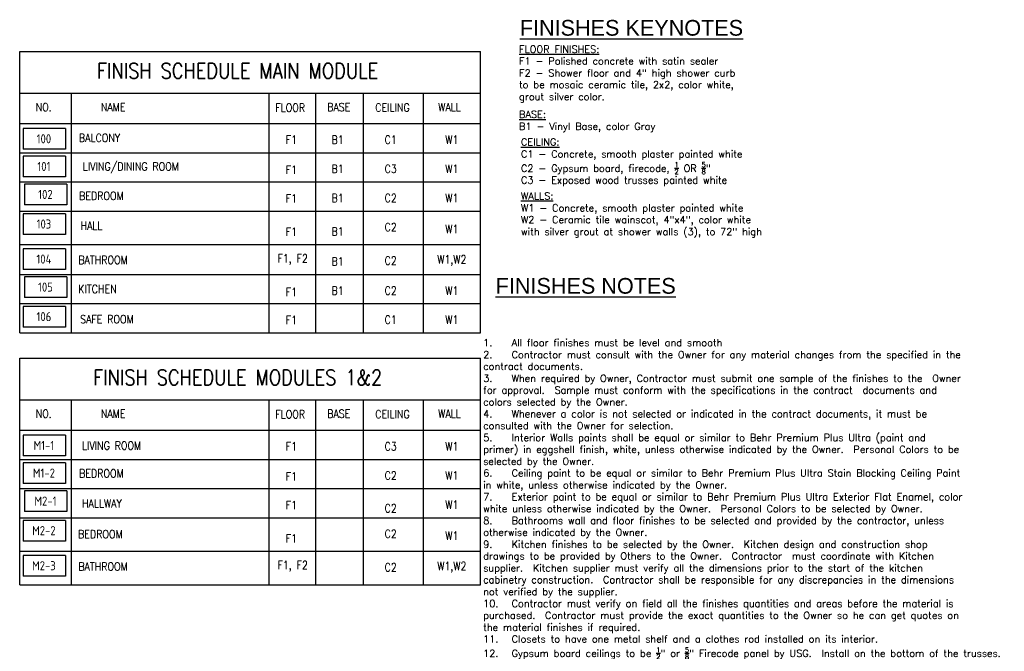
# Model space of a CAD drawing. Header units: inches. Extents: x -3803 to 30720, y -3756 to 4522.
# Tile 12 of 52: x 29003 to 29694, y 878 to 1322. Entities that reach past the tile are written whole.
import ezdxf
from ezdxf.enums import TextEntityAlignment as Align

# ---------------------------------------------------------------- set-up
doc = ezdxf.new("R2010")
doc.units = ezdxf.units.IN
doc.header["$LTSCALE"] = 0.011
doc.header["$MEASUREMENT"] = 0
for name, color, linetype in [('Pl_a_text', 2, 'CONTINUOUS'), ('SCHEDULE', 7, 'CONTINUOUS'), ('TEXT', 2, 'CONTINUOUS'), ('TXT', 2, 'CONTINUOUS')]:
    doc.layers.add(name, color=color, linetype=linetype)
doc.styles.add('ARCHQUIK', font='archquik.shx')
doc.styles.add('BOLD', font='ARIALN.TTF', dxfattribs={"width": 1.2})
doc.styles.add('ROMANS', font='romans.shx')
doc.styles.add('SCHED-INFO', font='romans.shx', dxfattribs={"width": 0.85, "height": 4})
doc.styles.add('SCHED-TITLE', font='romans.shx', dxfattribs={"width": 0.85, "height": 7.5})

msp = doc.modelspace()

# ---------------------------------------------------------------- linework, layer by layer
at = {"layer": 'SCHEDULE'}
for p, q in [((29002.5738923, 1299.625711), (29326.2811372, 1299.625711)), ((29002.5738923, 1101.8184665), (29002.5738923, 1299.625711)), ((29326.2811372, 1101.8184665), (29326.2811372, 1299.625711)), ((29002.5738923, 1270.3427665), (29326.2811372, 1270.3427665)), ((29039.0297148, 1146.5124213), (29039.0297148, 1270.3427665)), ((29177.8036435, 1101.8184665), (29177.8036435, 1270.3427665)), ((29210.5817296, 1101.8184665), (29210.5817296, 1270.3427665)), ((29244.0995404, 1101.8184665), (29244.0995404, 1270.3427665)), ((29286.2913287, 1101.8184665), (29286.2913287, 1270.3427665)), ((29002.5738923, 1248.8782526), (29326.2811372, 1248.8782526)), ((29002.5738923, 1228.3936705), (29326.2811372, 1228.3936705)), ((29002.5738923, 1207.9090884), (29326.2811372, 1207.9090884)), ((29002.5738923, 1187.4245063), (29326.2811372, 1187.4245063)), ((29039.0297148, 1101.8184665), (29039.0297148, 1184.793806)), ((29002.5738923, 1163.8699315), (29326.2811372, 1163.8699315)), ((29002.5738923, 1142.7876307), (29326.2811372, 1142.7876307)), ((29002.5738923, 1122.3030486), (29326.2811372, 1122.3030486)), ((29002.5738923, 1101.8184665), (29326.2811372, 1101.8184665)), ((29002.5738923, 1084.0051052), (29326.2811372, 1084.0051052)), ((29002.5738923, 924.694751), (29002.5738923, 1084.0051052)), ((29326.2811372, 924.694751), (29326.2811372, 1084.0051052)), ((29002.5738923, 1054.7221607), (29326.2811372, 1054.7221607)), ((29039.0297148, 930.8918155), (29039.0297148, 1054.7221607)), ((29177.8036435, 924.694751), (29177.8036435, 1054.7221607)), ((29210.5817296, 924.694751), (29210.5817296, 1054.7221607)), ((29244.0995404, 924.694751), (29244.0995404, 1054.7221607)), ((29286.2913287, 924.694751), (29286.2913287, 1054.7221607)), ((29002.5738923, 1033.2576468), (29326.2811372, 1033.2576468)), ((29002.5738923, 1012.7730647), (29326.2811372, 1012.7730647)), ((29002.5738923, 992.2884826), (29326.2811372, 992.2884826)), ((29002.5738923, 971.8039005), (29326.2811372, 971.8039005)), ((29039.0297148, 924.694751), (29039.0297148, 969.1732002)), ((29002.5738923, 948.2493257), (29326.2811372, 948.2493257)), ((29002.5738923, 924.694751), (29326.2811372, 924.694751))]:
    msp.add_line(p, q, dxfattribs=at)
at = {"layer": 'TEXT'}
for p, q in [((29034.6768878, 1245.457956), (29004.9630602, 1245.457956)), ((29004.9630602, 1245.457956), (29004.9630602, 1230.8421369)), ((29034.6768878, 1245.457956), (29034.6768878, 1230.8421369)), ((29034.6768878, 1230.8421369), (29004.9630602, 1230.8421369)), ((29034.6768878, 1226.0156692), (29004.9630602, 1226.0156692)), ((29004.9630602, 1226.0156692), (29004.9630602, 1211.3998502)), ((29034.6768878, 1226.0156692), (29034.6768878, 1211.3998502)), ((29034.6768878, 1211.3998502), (29004.9630602, 1211.3998502)), ((29035.7528231, 1206.305247), (29006.0389955, 1206.305247)), ((29006.0389955, 1206.305247), (29006.0389955, 1191.689428)), ((29035.7528231, 1206.305247), (29035.7528231, 1191.689428)), ((29035.7528231, 1191.689428), (29006.0389955, 1191.689428)), ((29034.6768878, 1185.5197087), (29004.9630602, 1185.5197087)), ((29004.9630602, 1185.5197087), (29004.9630602, 1170.9038897)), ((29034.6768878, 1185.5197087), (29034.6768878, 1170.9038897)), ((29034.6768878, 1170.9038897), (29004.9630602, 1170.9038897)), ((29004.9630602, 1160.8942116), (29004.9630602, 1146.2783925)), ((29034.6768878, 1160.8942116), (29004.9630602, 1160.8942116)), ((29034.6768878, 1160.8942116), (29034.6768878, 1146.2783925)), ((29034.6768878, 1146.2783925), (29004.9630602, 1146.2783925)), ((29035.7528231, 1141.1837894), (29006.0389955, 1141.1837894)), ((29006.0389955, 1141.1837894), (29006.0389955, 1126.5679703)), ((29035.7528231, 1141.1837894), (29035.7528231, 1126.5679703)), ((29035.7528231, 1126.5679703), (29006.0389955, 1126.5679703)), ((29034.6768878, 1120.3982511), (29004.9630602, 1120.3982511)), ((29004.9630602, 1120.3982511), (29004.9630602, 1105.782432)), ((29034.6768878, 1120.3982511), (29034.6768878, 1105.782432)), ((29034.6768878, 1105.782432), (29004.9630602, 1105.782432)), ((29034.6768878, 1029.8373502), (29004.9630602, 1029.8373502)), ((29004.9630602, 1029.8373502), (29004.9630602, 1015.2215311)), ((29034.6768878, 1029.8373502), (29034.6768878, 1015.2215311)), ((29034.6768878, 1015.2215311), (29004.9630602, 1015.2215311)), ((29034.6768878, 1010.3950634), (29004.9630602, 1010.3950634)), ((29004.9630602, 1010.3950634), (29004.9630602, 995.7792444)), ((29034.6768878, 1010.3950634), (29034.6768878, 995.7792444)), ((29034.6768878, 995.7792444), (29004.9630602, 995.7792444)), ((29035.7528231, 990.6846412), (29006.0389955, 990.6846412)), ((29006.0389955, 990.6846412), (29006.0389955, 976.0688222)), ((29035.7528231, 990.6846412), (29035.7528231, 976.0688222)), ((29035.7528231, 976.0688222), (29006.0389955, 976.0688222)), ((29034.6768878, 969.899103), (29004.9630602, 969.899103)), ((29004.9630602, 969.899103), (29004.9630602, 955.2832839)), ((29034.6768878, 969.899103), (29034.6768878, 955.2832839)), ((29034.6768878, 955.2832839), (29004.9630602, 955.2832839)), ((29004.9630602, 945.2736058), (29004.9630602, 930.6577867)), ((29034.6768878, 945.2736058), (29004.9630602, 945.2736058)), ((29034.6768878, 945.2736058), (29034.6768878, 930.6577867)), ((29034.6768878, 930.6577867), (29004.9630602, 930.6577867))]:
    msp.add_line(p, q, dxfattribs=at)

# ---------------------------------------------------------------- texts
at = {"layer": 'Pl_a_text', "color": 1, "style": 'BOLD', "width": 1.2}
for s, p in [('%%uFINISHES KEYNOTES', (29353.9663768, 1310.7329467)), ('%%UFINISHES NOTES', (29337.0119141, 1129.2912964))]:
    msp.add_text(s, height=11.046975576, dxfattribs=at).set_placement(p)
at = {"layer": 'SCHEDULE', "color": 3, "style": 'SCHED-TITLE', "width": 0.85}
for s, p in [('FINISH SCHEDULE MAIN MODULE', (29155.7108131, 1286.0277077)), ('FINISH SCHEDULE MODULES 1&2', (29155.7108131, 1070.4071019))]:
    msp.add_text(s, height=10.762712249, dxfattribs=at).set_placement(p, align=Align.MIDDLE)
at = {"layer": 'SCHEDULE', "color": 2, "style": 'SCHED-INFO', "width": 0.85}
for s, height, p in [('NO.', 5.7401132, (29019.4695038, 1260.5137315)), ('NAME', 5.7401132, (29068.2483777, 1260.5137315)), ('FLOOR', 5.7401132, (29192.630131, 1260.1161841)), ('BASE', 5.7401132, (29226.7563449, 1260.5137315)), ('CEILING', 5.7401132, (29264.5221785, 1260.2017419)), ('WALL', 5.7401132, (29304.6092345, 1260.5137315)), ('BALCONY', 5.7401132, (29058.7037458, 1238.8431169)), ('F1', 5.7401132, (29193.4930886, 1237.569843)), ('B1', 5.7401132, (29225.9633614, 1237.569843)), ('C1', 5.7401132, (29263.24449, 1237.569843)), ('W1', 5.7401132, (29306.2411472, 1237.569843)), ('LIVING/DINING ROOM', 5.740113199, (29080.6560961, 1218.3498347)), ('F1', 5.7401132, (29193.492647, 1216.377408)), ('B1', 5.7401132, (29225.9633614, 1217.0852609)), ('C3', 5.7401132, (29263.24449, 1217.0852609)), ('W1', 5.7401132, (29306.2411472, 1217.0852609)), ('BEDROOM', 5.7401132, (29059.9623796, 1198.0845263)), ('F1', 5.7401132, (29193.492647, 1196.2717649)), ('B1', 5.7401132, (29225.9633614, 1196.6006788)), ('C2', 5.7401132, (29263.24449, 1196.6006788)), ('W1', 5.7401132, (29306.2411472, 1196.6006788)), ('HALL', 5.7401132, (29053.0396051, 1177.1518604)), ('F1', 5.7401132, (29193.492647, 1172.799236)), ('B1', 5.7401132, (29225.9633614, 1173.0461041)), ('C2', 5.7401132, (29263.24449, 1176.1160967)), ('W1', 5.7401132, (29306.2411472, 1174.772207)), ('BATHROOM', 5.7401132, (29061.1393129, 1153.0472447)), ('F1, F2', 5.7401132, (29194.3767465, 1153.2559239)), ('B1', 5.7401132, (29225.9633614, 1151.9638033)), ('C2', 5.7401132, (29263.24449, 1152.561522)), ('W1,W2', 5.7401132, (29306.2411472, 1152.561522)), ('KITCHEN', 5.7401132, (29057.2472362, 1132.5834462)), ('B1', 5.7401132, (29225.9633614, 1131.4792212)), ('C2', 5.7401132, (29263.24449, 1131.4792212)), ('W1', 5.7401132, (29306.2411472, 1131.4792212)), ('F1', 5.7401132, (29193.492647, 1130.5208757)), ('SAFE ROOM', 5.7401132, (29063.8560538, 1111.3441542)), ('F1', 5.7401132, (29193.492647, 1110.8521175)), ('C1', 5.7401132, (29263.24449, 1110.9946391)), ('W1', 5.7401132, (29306.2411472, 1110.9946391)), ('NO.', 5.7401132, (29019.4695038, 1044.8931257)), ('NAME', 5.7401132, (29068.2483777, 1044.8931257)), ('FLOOR', 5.7401132, (29192.630131, 1044.4955784)), ('BASE', 5.7401132, (29226.7563449, 1044.8931257)), ('CEILING', 5.7401132, (29264.5221785, 1044.5811361)), ('WALL', 5.7401132, (29304.6092345, 1044.8931257)), ('LIVING ROOM', 5.740113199, (29067.1243872, 1022.4829742)), ('F1', 5.7401132, (29193.4930886, 1021.9492373)), ('C3', 5.7401132, (29263.24449, 1021.9492373)), ('W1', 5.7401132, (29306.2411472, 1021.9492373)), ('BEDROOM', 5.7401132, (29059.9623796, 1002.9485026)), ('F1', 5.7401132, (29193.492647, 1000.7568022)), ('C2', 5.7401132, (29263.24449, 1001.4646552)), ('W1', 5.7401132, (29306.2411472, 1001.4646552)), ('HALLWAY', 5.7401132, (29060.3539966, 981.7657214)), ('F1', 5.7401132, (29193.492647, 980.6511591)), ('W1', 5.7401132, (29306.2411472, 980.980073)), ('C2', 5.7401132, (29263.24449, 978.4000463)), ('BEDROOM', 5.7401132, (29059.2309712, 960.1944372)), ('C2', 5.7401132, (29263.24449, 960.4954909)), ('W1', 5.7401132, (29306.2411472, 959.1516012)), ('F1', 5.7401132, (29193.492647, 957.1786302)), ('BATHROOM', 5.7401132, (29061.1393129, 937.4266389)), ('F1, F2', 5.7401132, (29194.3767465, 937.6353182)), ('C2', 5.7401132, (29263.24449, 936.9409162)), ('W1,W2', 5.7401132, (29306.2411472, 936.9409162))]:
    msp.add_text(s, height=height, dxfattribs=at).set_placement(p, align=Align.MIDDLE)
at = {"layer": 'TEXT', "style": 'ARCHQUIK'}
for tag, p in [('100', (29019.5940872, 1238.2286731)), ('101', (29019.5940872, 1218.7863863)), ('102', (29020.6700226, 1199.0759641)), ('103', (29019.5940872, 1178.2904259)), ('104', (29019.5940872, 1153.6649287)), ('105', (29020.6700226, 1133.9545065)), ('106', (29019.5940872, 1113.1689682)), ('M1-1', (29019.5940872, 1022.6080673)), ('M1-2', (29019.5940872, 1003.1657806)), ('M2-1', (29020.6700226, 983.4553584)), ('M2-2', (29019.5940872, 962.6698201)), ('M2-3', (29019.5940872, 938.0443229))]:
    msp.add_attdef(tag, text='XXX', height=6.39442083, dxfattribs=at).set_placement(p, align=Align.MIDDLE)
at = {"layer": 'TXT', "char_height": 5, "width": 367.523761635, "attachment_point": 4, "style": 'ROMANS'}
for s, insert in [('{\\LFLOOR FINISHES:\\P}F1 - Polished concrete with satin sealer\\PF2 - Shower floor and 4" high shower curb \\Pto be mosaic ceramic tile, 2x2, color white, \\Pgrout silver color. ', (29353.461782, 1283.7029153)), ('{\\LBASE:\\P}B1 - Vinyl Base, color Gray', (29353.461782, 1250.3661533)), ('\\A1;{\\LCEILING:\\P}C1 - Concrete, smooth plaster painted white\\PC2 - Gypsum board, firecode, {\\H0.7x;\\S1/2;} OR {\\H0.7x;\\S5/8;}"\\PC3 - Exposed wood trusses painted white', (29354.8106166, 1221.6948995)), ('{\\LWALLS:\\P}W1 - Concrete, smooth plaster painted white\\PW2 - Ceramic tile wainscot, 4"x4", color white\\Pwith silver grout at shower walls (3), to 72" high', (29354.8106166, 1184.6470229)), ('\\A1;{\\L\\P\\pxi-2.14286,l3.14286,t3.14286;}1.^IAll floor finishes must be level and smooth \\P2.^IContractor must consult with the Owner for any material changes from the specified in the contract documents.  \\P3.^IWhen required by Owner, Contractor must submit one sample of the finishes to the  Owner for approval.  Sample must conform with the specifications in the contract  documents and colors selected by the Owner.\\P4.^IWhenever a color is not selected or indicated in the contract documents, it must be  consulted with the Owner for selection. \\P5.^IInterior Walls paints shall be equal or similar to Behr Premium Plus Ultra (paint and  primer) in eggshell finish, white, unless otherwise indicated by the Owner.  Personal Colors to be  selected by the Owner. \\P6.^ICeiling paint to be equal or similar to Behr Premium Plus Ultra Stain Blocking Ceiling Paint in white, unless otherwise indicated by the Owner.\\P7.^IExterior paint to be equal or similar to Behr Premium Plus Ultra Exterior Flat Enamel, color white unless otherwise indicated by the Owner.  Personal Colors to be selected by Owner. \\P8.^IBathrooms wall and floor finishes to be selected and provided by the contractor, unless otherwise indicated by the Owner.  \\P9.^IKitchen finishes to be selected by the Owner.  Kitchen design and construction shop  drawings to be provided by Others to the Owner.  Contractor  must coordinate with Kitchen supplier.  Kitchen supplier must verify all the dimensions prior to the start of the kitchen cabinetry construction.  Contractor shall be responsible for any discrepancies in the dimensions not verified by the supplier.\\P10.^IContractor must verify on field all the finishes quantities and areas before the material is purchased.  Contractor must provide the exact quantities to the Owner so he can get quotes on the material finishes if required.\\P11.^IClosets to have one metal shelf and a clothes rod installed on its interior. \\P12.^IGypsum board ceilings to be {\\H0.7x;\\S1/2;}" or {\\H0.7x;\\S5/8;}" Firecode panel by USG.  Install on the bottom of the trusses.\\P13.^IPaint wood exterior walls white.  Submit exterior wood quality paint type to Architect for approval. ', (29328.2296958, 984.7813664))]:
    msp.add_mtext(s, dxfattribs=dict(at, insert=insert))

doc.saveas('drawing.dxf')
